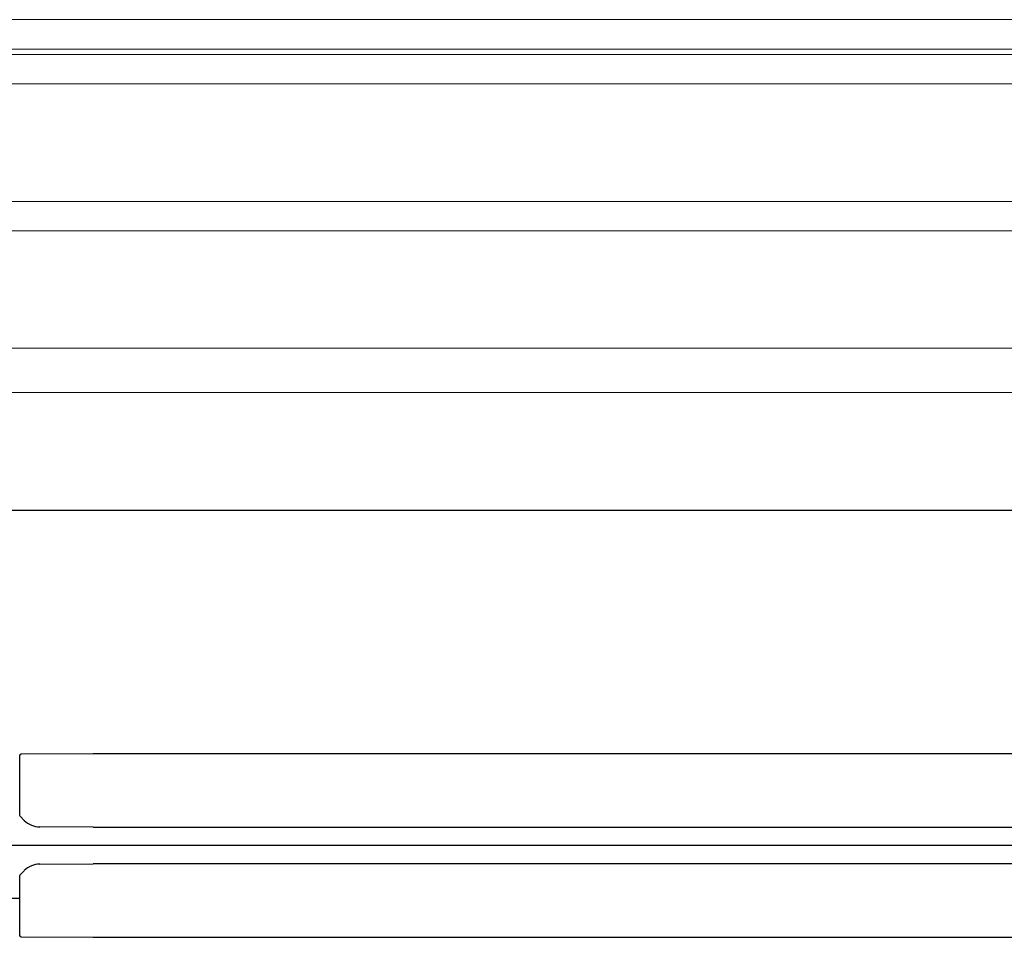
# Model space of a CAD drawing. Header units: inches. Extents: x 34737 to 291769, y 4926 to 74566.
# Tile 91 of 256: x 252424 to 252525, y 31039 to 31133. Entities that reach past the tile are written whole.
import ezdxf

# ---------------------------------------------------------------- set-up
doc = ezdxf.new("R2010")
doc.units = ezdxf.units.IN
doc.header["$LTSCALE"] = 300
doc.linetypes.add('ACAD_ISO02W100', pattern=[15, 12, -3])
doc.linetypes.add('AM_DIN_G_W050', pattern=[13.75, 9.75, -1.5, 1, -1.5])
for name, color, linetype, lineweight in [('!_A_01_TENKÁ', 8, 'Continuous', 13), ('!_A_03_ČIARKOVANÁ', 41, 'ACAD_ISO02W100', 13), ('_MB_szklo_0.15', 142, 'Continuous', 15), ('AM_7', 4, 'AM_DIN_G_W050', 25)]:
    doc.layers.add(name, color=color, linetype=linetype, lineweight=lineweight)

msp = doc.modelspace()

# ---------------------------------------------------------------- linework, layer by layer
at = {"layer": '!_A_01_TENKÁ', "color": 7, "lineweight": -3}
for p, q in [((252424.47, 31057.72), (252424.47, 31051.63)), ((252431.97, 31057.91), (252424.62, 31057.87)), ((255309.28, 31057.91), (252431.97, 31057.91)), ((252424.94, 31051.1), (252424.52, 31051.53)), ((252431.97, 31050.41), (252426.53, 31050.43)), ((252431.97, 31050.41), (255309.28, 31050.41)), ((252426.53, 31046.63), (252431.97, 31046.66)), ((255309.28, 31046.66), (252431.97, 31046.66)), ((252424.49, 31045.5), (252424.49, 31045.5)), ((252424.52, 31045.54), (252424.94, 31045.96)), ((252424.47, 31045.43), (252424.47, 31039.34)), ((252424.47, 31043.13), (252417.26, 31043.13)), ((252424.62, 31039.19), (252431.97, 31039.16)), ((252431.97, 31039.16), (255309.28, 31039.16))]:
    msp.add_line(p, q, dxfattribs=at)
for centre, radius, start, end in [((252424.62, 31057.72), 0.15, 90.3, 179.9995), ((252424.62, 31051.63), 0.15, 180, 224.85), ((252426.54, 31052.68), 2.25, 224.85, 269.7), ((252426.54, 31044.38), 2.25, 90.3, 135.15), ((252424.62, 31045.43), 0.15, 153.993, 180), ((252424.62, 31045.43), 0.15, 135.15, 151.6721), ((252424.62, 31039.34), 0.15, 180, 269.7)]:
    msp.add_arc(centre, radius, start, end, dxfattribs=at)
for points in [[(252424.94, 31051.11), (252424.94, 31051.11), (252424.94, 31051.1), (252424.94, 31051.1)], [(252424.94, 31045.95), (252424.94, 31045.96), (252424.94, 31045.96), (252424.94, 31045.96)]]:
    msp.add_open_spline(points, degree=3, dxfattribs=at)
at = {"layer": '!_A_03_ČIARKOVANÁ', "color": 7, "lineweight": -3}
msp.add_lwpolyline([(249296.38, 31082.78), (261523.63, 31082.78)], dxfattribs=at)
at = {"layer": '_MB_szklo_0.15'}
for points in [[(253094.38, 31129.88), (252405.88, 31129.88), (252405.88, 31132.88), (253094.38, 31132.88)], [(253094.38, 31129.31), (252405.88, 31129.31), (252405.88, 31129.88), (253094.38, 31129.88)], [(253094.38, 31126.31), (252405.88, 31126.31), (252405.88, 31129.31), (253094.38, 31129.31)], [(253094.38, 31111.31), (252405.88, 31111.31), (252405.88, 31114.31), (253094.38, 31114.31)], [(253094.38, 31094.81), (252405.88, 31094.81), (252405.88, 31099.31), (253094.38, 31099.31)]]:
    msp.add_lwpolyline(points, dxfattribs=at)
at = {"layer": 'AM_7', "color": 7, "lineweight": -3}
msp.add_line((255309.28, 31048.53), (252414.2, 31048.53), dxfattribs=at)

doc.saveas('drawing.dxf')
